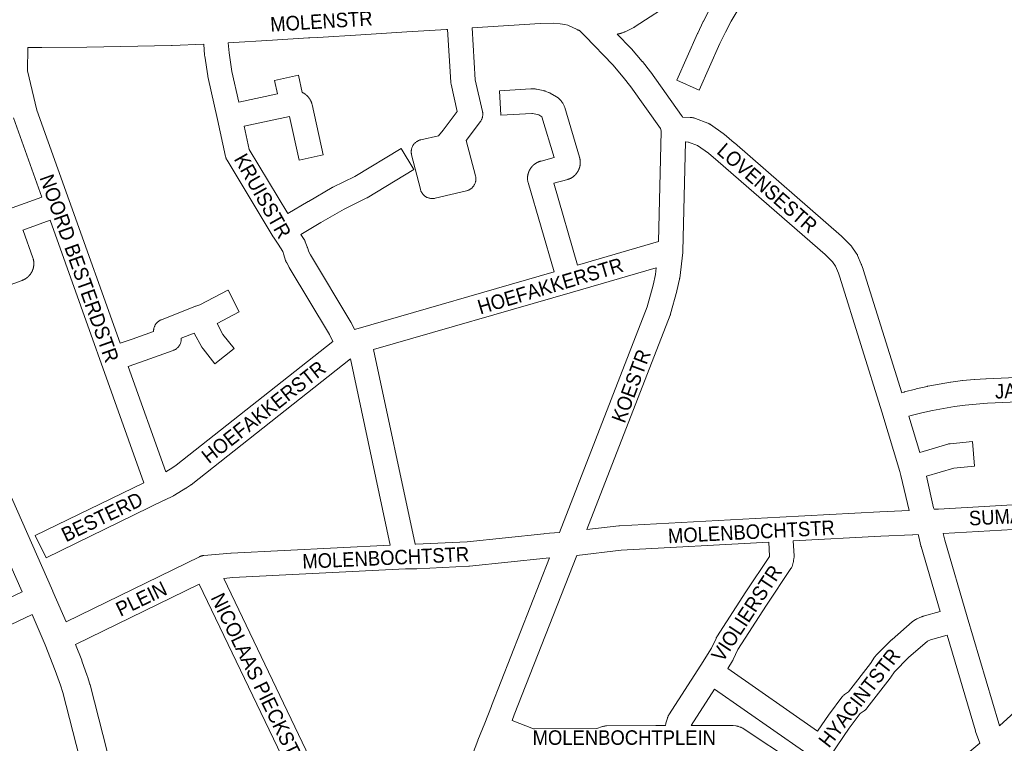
# Model space of a CAD drawing. Header units: metres. Extents: x 123819 to 142731, y 393440 to 405763.
# Tile 197 of 256: x 134404 to 134926, y 397262 to 397646. Entities that reach past the tile are written whole.
import ezdxf
from ezdxf.enums import TextEntityAlignment as Align

# ---------------------------------------------------------------- set-up
doc = ezdxf.new("R2010")
doc.units = ezdxf.units.M
doc.header["$MEASUREMENT"] = 0
for name, color, linetype, lineweight in [('gs-anno-wegen algemeen tekst', 7, 'Continuous', 0), ('gs-knt-aanvullende hoofdweg', 7, 'Continuous', 0), ('gs-knt-wegen algemeen', 7, 'Continuous', 0)]:
    doc.layers.add(name, color=color, linetype=linetype, lineweight=lineweight)
doc.styles.add('Style-Arial', font='arial.ttf')

msp = doc.modelspace()

# ---------------------------------------------------------------- linework, layer by layer
at = {"layer": 'gs-knt-aanvullende hoofdweg', "color": 7, "linetype": 'Continuous', "flags": 128}
for points in [[(134285.1, 397653.42), (134285.27, 397650.91), (134285.49, 397649.94), (134286.17, 397648), (134367.53, 397464.46), (134421.55, 397342.6), (134421.56, 397342.56), (134428.61, 397326.45)], [(134751.81, 397655.76), (134730.53, 397641.97), (134730.28, 397641.82), (134730.19, 397641.77), (134730.15, 397641.74), (134730.11, 397641.72), (134730.02, 397641.67), (134729.76, 397641.53), (134725.18, 397639.29), (134724.89, 397639.16), (134724.85, 397639.14), (134724.76, 397639.1), (134724.6, 397639.03), (134724.51, 397639), (134723.75, 397638.71), (134723.41, 397638.6), (134723.08, 397638.49), (134722.79, 397638.4), (134722.58, 397638.35), (134722.52, 397638.33), (134722.46, 397638.31), (134722.44, 397638.31), (134722.29, 397638.26), (134722.23, 397638.25), (134722.18, 397638.24), (134722.16, 397638.23), (134722.09, 397638.22), (134721.99, 397638.2), (134721.94, 397638.19), (134721.89, 397638.18), (134721.8, 397638.16), (134721.52, 397638.1), (134721.24, 397638.05), (134720.98, 397638.02)], [(134631, 397640.53), (134630.4, 397640.49), (134609.35, 397639.19), (134584.97, 397637.67), (134562.13, 397636.26), (134557.92, 397636), (134557.16, 397635.96), (134538.02, 397634.75), (134538.01, 397634.75), (134514.6, 397633.32)], [(134699.68, 397640.38), (134694.77, 397642.72), (134693.24, 397643.11), (134690.74, 397643.54), (134687.24, 397643.73), (134680.14, 397643.61), (134680.13, 397643.61), (134643.99, 397641.34)], [(134700.47, 397640.05), (134700.44, 397640.06), (134700.41, 397640.07), (134700.39, 397640.08), (134700.39, 397640.08), (134700.37, 397640.08), (134700.36, 397640.09), (134700.36, 397640.09), (134700.28, 397640.12), (134700.24, 397640.14), (134700.23, 397640.14), (134700.22, 397640.14), (134700.22, 397640.14), (134700.18, 397640.16), (134700.11, 397640.19), (134700.1, 397640.19), (134700.07, 397640.2), (134700.06, 397640.2), (134700.05, 397640.21), (134700.04, 397640.21), (134700.04, 397640.22), (134700.03, 397640.22), (134700.02, 397640.22), (134700.01, 397640.23), (134700.01, 397640.23), (134699.88, 397640.28), (134699.8, 397640.32), (134699.77, 397640.34), (134699.76, 397640.34), (134699.75, 397640.35), (134699.73, 397640.35), (134699.73, 397640.36), (134699.72, 397640.36), (134699.7, 397640.37), (134699.7, 397640.37), (134699.69, 397640.38), (134699.68, 397640.38)], [(134700.47, 397640.05), (134700.44, 397640.06), (134700.41, 397640.07), (134700.39, 397640.08), (134700.39, 397640.08), (134700.37, 397640.08), (134700.36, 397640.09), (134700.36, 397640.09), (134700.28, 397640.12), (134700.24, 397640.14), (134700.23, 397640.14), (134700.22, 397640.14), (134700.22, 397640.14), (134700.18, 397640.16), (134700.11, 397640.19), (134700.1, 397640.19), (134700.07, 397640.2), (134700.06, 397640.2), (134700.05, 397640.21), (134700.04, 397640.21), (134700.04, 397640.22), (134700.03, 397640.22), (134700.02, 397640.22), (134700.01, 397640.23), (134700.01, 397640.23), (134699.88, 397640.28), (134699.8, 397640.32), (134699.77, 397640.34), (134699.76, 397640.34), (134699.75, 397640.35), (134699.73, 397640.35), (134699.73, 397640.36), (134699.72, 397640.36), (134699.7, 397640.37), (134699.7, 397640.37), (134699.69, 397640.38), (134699.68, 397640.38)], [(134700.96, 397639.89), (134700.92, 397639.91), (134700.91, 397639.91), (134700.88, 397639.92), (134700.84, 397639.93), (134700.79, 397639.94), (134700.74, 397639.96), (134700.74, 397639.96), (134700.73, 397639.96), (134700.72, 397639.96), (134700.71, 397639.97), (134700.7, 397639.97), (134700.56, 397640.02), (134700.53, 397640.03), (134700.48, 397640.04), (134700.47, 397640.05)], [(134501.59, 397632.63), (134484.8, 397631.89), (134484.59, 397631.88), (134484.58, 397631.88), (134457.65, 397631.43), (134439.53, 397631.15), (134415.67, 397630.83), (134415.66, 397630.83), (134415.54, 397630.83), (134408.33, 397630.84)], [(134405.26, 397342.28), (134356.42, 397452.47)], [(134923.78, 397271.38), (134988.14, 397329.91), (135027.8, 397366.13), (135027.83, 397366.15), (135031.75, 397369.71)], [(134454.75, 397142.12), (134448.62, 397182.99), (134442.65, 397222.77), (134439.15, 397240.68), (134426.8, 397289.03), (134425.6, 397292.86), (134422.83, 397300.71), (134417.52, 397314.31), (134410.51, 397330.36)], [(134433.61, 397314.4), (134436.87, 397306.06), (134436.95, 397305.83), (134439.81, 397297.73), (134439.89, 397297.49), (134441.19, 397293.34), (134441.25, 397293.14), (134441.31, 397292.95), (134452.6, 397248.7)], [(134863.72, 397217.06), (134906.66, 397256.61), (134906.82, 397256.75), (134906.97, 397256.88), (134913.27, 397262.07)]]:
    msp.add_lwpolyline(points, dxfattribs=at)
at = {"layer": 'gs-knt-wegen algemeen', "color": 7, "linetype": 'Continuous', "flags": 128}
for points in [[(134764.4, 397608.3), (134764.39, 397608.29), (134764.39, 397608.3), (134752.52, 397613.6, -0.384337), (134752.52, 397613.61), (134763.57, 397638.34), (134763.64, 397638.5), (134766.62, 397644.72), (134766.74, 397644.94), (134769.95, 397651.04), (134770.03, 397651.19), (134770.11, 397651.33), (134778.6, 397665.61), (134778.69, 397665.76), (134787.54, 397679.81), (134787.64, 397679.95), (134788.63, 397681.44)], [(134408.33, 397630.84), (134408.09, 397618.45), (134413.15, 397597.68), (134430.22, 397549.79), (134457.21, 397474.08), (134463.71, 397476.3), (134475.01, 397480.39), (134475.01, 397480.54), (134475.01, 397480.85), (134475.04, 397481.16), (134475.07, 397481.47), (134475.12, 397481.78), (134475.19, 397482.08), (134475.27, 397482.39), (134475.37, 397482.68), (134475.48, 397482.98), (134475.6, 397483.26), (134475.74, 397483.54), (134475.89, 397483.82), (134476.05, 397484.09), (134476.23, 397484.34), (134476.41, 397484.59), (134476.61, 397484.83), (134476.82, 397485.06), (134477.05, 397485.28), (134477.28, 397485.49), (134477.52, 397485.69), (134477.77, 397485.88), (134478.03, 397486.05), (134478.3, 397486.21), (134478.57, 397486.36), (134478.86, 397486.49), (134479.14, 397486.61), (134497.24, 397493.7), (134497.38, 397493.76), (134499.56, 397494.55), (134514.47, 397502.3, -0.369252), (134514.48, 397502.29), (134520.48, 397490.75, -0.369252), (134520.47, 397490.74), (134508.64, 397484.59), (134511.78, 397478.74), (134517.66, 397471.38, -0.39156), (134517.66, 397471.36), (134507.5, 397463.25, -0.391558), (134507.49, 397463.25), (134501.24, 397471.08), (134501.06, 397471.31), (134500.89, 397471.56), (134500.73, 397471.81), (134500.59, 397472.06), (134496.61, 397479.47), (134489.7, 397476.76), (134489.7, 397476.72), (134489.71, 397476.4), (134489.7, 397476.08), (134489.67, 397475.77), (134489.63, 397475.45), (134489.58, 397475.14), (134489.51, 397474.83), (134489.42, 397474.52), (134489.32, 397474.22), (134489.21, 397473.92), (134489.08, 397473.63), (134488.94, 397473.35), (134488.78, 397473.07), (134488.61, 397472.81), (134488.43, 397472.55), (134488.23, 397472.3), (134488.02, 397472.06), (134487.8, 397471.83), (134487.58, 397471.61), (134487.33, 397471.4), (134487.08, 397471.2), (134486.83, 397471.02), (134486.56, 397470.85), (134486.28, 397470.69), (134486, 397470.55), (134485.71, 397470.42), (134485.41, 397470.3), (134468.08, 397464.04), (134467.98, 397464), (134461.58, 397461.81), (134481.47, 397406.01)], [(134516.59, 397618.19), (134520.2, 397601.91), (134540.72, 397606.28), (134539.13, 397613.48, -0.369321), (134539.14, 397613.49), (134551.83, 397616.3, -0.369318), (134551.84, 397616.29), (134553.88, 397607.09), (134553.97, 397607.04), (134554.06, 397607), (134554.16, 397606.95), (134554.25, 397606.9), (134554.34, 397606.85), (134554.44, 397606.8), (134554.53, 397606.75), (134554.62, 397606.69), (134554.65, 397606.68), (134554.74, 397606.62), (134554.83, 397606.57), (134554.92, 397606.51), (134555.01, 397606.45), (134555.1, 397606.39), (134555.18, 397606.33), (134555.27, 397606.27), (134555.36, 397606.21), (134555.45, 397606.15), (134555.53, 397606.08), (134555.61, 397606.02), (134555.7, 397605.96), (134555.78, 397605.89), (134555.86, 397605.82), (134555.94, 397605.76), (134556.02, 397605.69), (134556.04, 397605.67), (134556.12, 397605.6), (134556.2, 397605.53), (134556.27, 397605.46), (134556.35, 397605.39), (134556.43, 397605.32), (134556.5, 397605.24), (134556.57, 397605.17), (134556.65, 397605.09), (134556.74, 397605), (134556.81, 397604.92), (134556.88, 397604.85), (134556.95, 397604.77), (134557.02, 397604.69), (134557.08, 397604.61), (134557.15, 397604.53), (134557.21, 397604.45), (134557.23, 397604.43), (134557.3, 397604.35), (134557.36, 397604.27), (134557.43, 397604.18), (134557.49, 397604.1), (134557.55, 397604.01), (134557.61, 397603.93), (134557.67, 397603.84), (134557.73, 397603.76), (134557.74, 397603.73), (134557.8, 397603.64), (134557.86, 397603.56), (134557.91, 397603.47), (134557.97, 397603.38), (134558.02, 397603.29), (134558.07, 397603.2), (134558.13, 397603.11), (134558.18, 397603), (134558.23, 397602.91), (134558.28, 397602.82), (134558.33, 397602.73), (134558.38, 397602.63), (134558.42, 397602.54), (134558.47, 397602.44), (134558.51, 397602.35), (134558.55, 397602.25), (134558.57, 397602.22), (134558.61, 397602.12), (134558.65, 397602.02), (134558.69, 397601.93), (134558.73, 397601.83), (134558.76, 397601.73), (134558.8, 397601.63), (134558.83, 397601.53), (134558.87, 397601.43), (134558.94, 397601.21), (134559, 397600.99), (134559.05, 397600.77), (134564.91, 397573.97, -0.369456), (134564.9, 397573.96), (134552.2, 397571.18, -0.369458), (134552.19, 397571.19), (134547.13, 397594.33), (134523, 397589.2), (134525.69, 397576.91), (134546.24, 397542.86), (134557.05, 397549.29), (134557.14, 397549.34), (134569.8, 397556.6), (134569.97, 397556.69), (134570.14, 397556.78), (134581.79, 397562.57), (134606.33, 397577.33, -0.355885), (134606.34, 397577.33), (134613.04, 397566.19, -0.390635), (134613.04, 397566.18), (134588.28, 397551.28), (134588.05, 397551.15), (134587.82, 397551.03), (134576.11, 397545.2), (134563.66, 397538.07), (134553.17, 397531.84), (134554.89, 397529.1), (134555.02, 397528.87), (134555.15, 397528.64), (134555.27, 397528.4), (134555.38, 397528.16), (134555.47, 397527.91), (134556.46, 397525.26), (134556.52, 397525.07), (134556.58, 397524.88), (134557.3, 397522.52), (134558.16, 397521), (134579.62, 397485.29), (134579.77, 397485.04), (134579.9, 397484.79), (134581.57, 397481.35)], [(134581.57, 397481.35), (134582.17, 397481.53), (134582.22, 397481.54), (134687.42, 397511.95), (134673.64, 397559.37), (134673.57, 397559.65), (134673.51, 397559.93), (134673.46, 397560.22), (134673.42, 397560.5), (134673.41, 397560.61), (134673.4, 397560.71), (134673.39, 397560.82), (134673.38, 397560.92), (134673.38, 397561.03), (134673.37, 397561.14), (134673.37, 397561.24), (134673.37, 397561.35), (134673.37, 397561.45), (134673.37, 397561.56), (134673.37, 397561.67), (134673.37, 397561.77), (134673.37, 397561.88), (134673.38, 397561.98), (134673.38, 397562.09), (134673.39, 397562.19), (134673.4, 397562.3), (134673.41, 397562.41), (134673.42, 397562.51), (134673.43, 397562.62), (134673.44, 397562.72), (134673.46, 397562.83), (134673.47, 397562.93), (134673.49, 397563.04), (134673.51, 397563.14), (134673.53, 397563.24), (134673.55, 397563.35), (134673.57, 397563.45), (134673.59, 397563.56), (134673.61, 397563.66), (134673.64, 397563.76), (134673.66, 397563.86), (134673.69, 397563.97), (134673.72, 397564.07), (134673.75, 397564.17), (134673.78, 397564.27), (134673.81, 397564.37), (134673.84, 397564.47), (134673.88, 397564.58), (134673.91, 397564.68), (134673.95, 397564.77), (134673.98, 397564.87), (134674.02, 397564.97), (134674.06, 397565.07), (134674.1, 397565.17), (134674.14, 397565.27), (134674.18, 397565.36), (134674.23, 397565.46), (134674.27, 397565.56), (134674.32, 397565.65), (134674.36, 397565.75), (134674.41, 397565.84), (134674.46, 397565.94), (134674.51, 397566.03), (134674.56, 397566.12), (134674.61, 397566.21), (134674.67, 397566.31), (134674.72, 397566.4), (134674.78, 397566.49), (134674.83, 397566.58), (134674.89, 397566.67), (134674.95, 397566.76), (134675.01, 397566.84), (134675.07, 397566.93), (134675.13, 397567.02), (134675.19, 397567.1), (134675.25, 397567.19), (134675.32, 397567.27), (134675.38, 397567.36), (134675.45, 397567.44), (134675.51, 397567.52), (134675.58, 397567.6), (134675.65, 397567.69), (134675.72, 397567.77), (134675.79, 397567.84), (134675.86, 397567.92), (134675.93, 397568), (134676, 397568.08), (134676.08, 397568.15), (134676.15, 397568.23), (134676.23, 397568.3), (134676.3, 397568.38), (134676.38, 397568.45), (134676.46, 397568.52), (134676.54, 397568.59), (134676.62, 397568.66), (134676.7, 397568.73), (134676.78, 397568.8), (134676.86, 397568.87), (134676.94, 397568.94), (134677.02, 397569), (134677.11, 397569.07), (134677.19, 397569.13), (134677.28, 397569.19), (134677.36, 397569.25), (134677.45, 397569.31), (134677.54, 397569.37), (134677.63, 397569.43), (134677.71, 397569.49), (134677.8, 397569.55), (134677.89, 397569.6), (134677.98, 397569.66), (134678.07, 397569.71), (134678.17, 397569.77), (134678.26, 397569.82), (134678.35, 397569.87), (134678.45, 397569.92), (134678.54, 397569.97), (134678.63, 397570.02), (134678.73, 397570.06), (134678.82, 397570.11), (134678.92, 397570.15), (134679.02, 397570.2), (134679.11, 397570.24), (134679.21, 397570.28), (134679.31, 397570.32), (134679.41, 397570.36), (134679.51, 397570.4), (134679.61, 397570.43), (134679.71, 397570.47), (134679.81, 397570.51), (134679.91, 397570.54), (134680.01, 397570.57), (134680.11, 397570.6), (134680.21, 397570.63), (134680.31, 397570.66), (134680.41, 397570.69), (134680.52, 397570.72), (134687.42, 397572.51), (134681, 397594.16), (134679.29, 397595.17), (134678.6, 397595.43), (134676.06, 397595.95), (134675.61, 397595.97), (134659.29, 397594.97, -0.384569), (134659.28, 397594.98), (134658.48, 397607.95, -0.384567), (134658.48, 397607.96), (134675.17, 397608.99), (134675.42, 397609), (134675.66, 397609), (134675.91, 397609), (134677.22, 397608.93), (134677.47, 397608.91), (134677.71, 397608.88), (134677.95, 397608.85), (134678.19, 397608.8), (134681.74, 397608.08), (134682.01, 397608.02), (134682.27, 397607.95), (134682.52, 397607.87), (134682.78, 397607.78), (134684.47, 397607.12), (134684.72, 397607.02), (134684.96, 397606.91), (134685.2, 397606.79), (134685.44, 397606.66), (134688.81, 397604.67), (134689.07, 397604.51), (134689.32, 397604.34), (134689.56, 397604.15), (134689.79, 397603.96), (134690.63, 397603.22), (134690.86, 397603.01), (134691.07, 397602.79), (134691.28, 397602.57), (134691.47, 397602.33), (134691.65, 397602.09), (134691.82, 397601.83), (134691.98, 397601.57), (134692.13, 397601.31), (134692.64, 397600.31), (134692.77, 397600.04), (134692.89, 397599.76), (134693, 397599.47), (134693.09, 397599.18)], [(134742.86, 397527.98), (134744.29, 397586.4, -0.672124), (134744.3, 397586.4), (134744.35, 397586.35)], [(134469.76, 397400.07), (134420.14, 397539.29), (134405.7, 397534.14), (134405.8, 397533.86), (134405.8, 397533.85), (134411.01, 397519.33), (134411.1, 397519.07), (134411.17, 397518.8), (134411.2, 397518.69), (134411.23, 397518.58), (134411.25, 397518.47), (134411.28, 397518.37), (134411.3, 397518.26), (134411.32, 397518.15), (134411.34, 397518.04), (134411.36, 397517.93), (134411.38, 397517.82), (134411.39, 397517.72), (134411.41, 397517.61), (134411.42, 397517.5), (134411.43, 397517.39), (134411.44, 397517.28), (134411.45, 397517.17), (134411.46, 397517.06), (134411.47, 397516.95), (134411.48, 397516.84), (134411.48, 397516.73), (134411.48, 397516.62), (134411.49, 397516.51), (134411.49, 397516.4), (134411.49, 397516.29), (134411.49, 397516.18), (134411.48, 397516.07), (134411.48, 397515.96), (134411.47, 397515.85), (134411.47, 397515.74), (134411.46, 397515.63), (134411.45, 397515.52), (134411.44, 397515.41), (134411.43, 397515.3), (134411.41, 397515.19), (134411.4, 397515.08), (134411.38, 397514.97), (134411.37, 397514.86), (134411.35, 397514.75), (134411.33, 397514.64), (134411.31, 397514.54), (134411.29, 397514.43), (134411.26, 397514.32), (134411.24, 397514.21), (134411.21, 397514.11), (134411.19, 397514), (134411.16, 397513.89), (134411.13, 397513.79), (134411.1, 397513.68), (134411.07, 397513.57), (134411.03, 397513.47), (134411, 397513.36), (134410.96, 397513.26), (134410.93, 397513.16), (134410.89, 397513.05), (134410.85, 397512.95), (134410.81, 397512.85), (134410.77, 397512.75), (134410.73, 397512.64), (134410.68, 397512.54), (134410.64, 397512.44), (134410.59, 397512.34), (134410.54, 397512.24), (134410.5, 397512.14), (134410.45, 397512.04), (134410.4, 397511.95), (134410.34, 397511.85), (134410.29, 397511.75), (134410.24, 397511.66), (134410.18, 397511.56), (134410.13, 397511.47), (134410.07, 397511.37), (134410.01, 397511.28), (134409.95, 397511.19), (134409.89, 397511.1), (134409.83, 397511), (134409.76, 397510.91), (134409.7, 397510.82), (134409.64, 397510.73), (134409.57, 397510.65), (134409.5, 397510.56), (134409.44, 397510.47), (134409.37, 397510.39), (134409.3, 397510.3), (134409.23, 397510.22), (134409.15, 397510.13), (134409.08, 397510.05), (134409.01, 397509.97), (134408.93, 397509.89), (134408.86, 397509.81), (134408.78, 397509.73), (134408.7, 397509.65), (134408.62, 397509.57), (134408.55, 397509.49), (134408.47, 397509.42), (134408.38, 397509.34), (134408.3, 397509.27), (134408.22, 397509.2), (134408.14, 397509.13), (134408.05, 397509.05), (134407.97, 397508.98), (134407.88, 397508.92), (134407.79, 397508.85), (134407.71, 397508.78), (134407.62, 397508.72), (134407.53, 397508.65), (134407.44, 397508.59), (134407.35, 397508.52), (134407.26, 397508.46), (134407.17, 397508.4), (134407.07, 397508.34), (134406.98, 397508.28), (134406.89, 397508.23), (134406.79, 397508.17), (134406.7, 397508.11), (134406.6, 397508.06), (134406.5, 397508.01), (134406.41, 397507.96), (134406.31, 397507.91), (134406.21, 397507.86), (134406.11, 397507.81), (134406.01, 397507.76), (134405.91, 397507.71), (134405.81, 397507.67), (134405.71, 397507.62), (134405.61, 397507.58), (134405.51, 397507.54), (134405.4, 397507.5), (134405.3, 397507.46), (134405.2, 397507.42), (134388.43, 397501.39, -0.386597)], [(134875.68, 397435.38), (134881.42, 397416.14), (134896.38, 397420.64), (134896.63, 397420.71), (134896.88, 397420.77), (134897.13, 397420.82), (134897.39, 397420.85), (134897.65, 397420.88), (134909.34, 397421.98, -0.384623), (134909.35, 397421.97), (134910.56, 397409.02, -0.384626), (134910.55, 397409.01), (134899.51, 397407.98), (134884.93, 397403.6), (134888.8, 397386.8), (134889.05, 397386.09)], [(134417.95, 397360.41, -0.36793), (134417.94, 397360.42), (134412.26, 397372.11, -0.36793), (134412.26, 397372.12), (134469.76, 397400.07)]]:
    msp.add_lwpolyline(points, format="xyb", dxfattribs=at)
for points in [[(134789.74, 397658.89), (134781.39, 397644.83), (134778.31, 397638.98), (134775.42, 397632.95), (134775.42, 397632.95), (134775.42, 397632.95), (134764.4, 397608.3), (134764.4, 397608.3)], [(134623.1, 397550.83), (134623.1, 397550.83), (134623.09, 397550.83), (134622.78, 397550.82), (134622.47, 397550.84), (134622.15, 397550.86), (134621.84, 397550.9), (134621.53, 397550.96), (134621.22, 397551.03), (134620.92, 397551.12), (134620.62, 397551.22), (134620.32, 397551.33), (134620.03, 397551.46), (134619.75, 397551.61), (134619.48, 397551.76), (134619.21, 397551.93), (134618.95, 397552.12), (134618.71, 397552.31), (134618.47, 397552.52), (134618.24, 397552.74), (134618.02, 397552.97), (134617.81, 397553.21), (134617.62, 397553.45), (134617.44, 397553.71), (134617.27, 397553.98), (134617.11, 397554.25), (134616.97, 397554.54), (134616.84, 397554.82), (134616.73, 397555.12), (134616.63, 397555.42), (134616.54, 397555.72), (134611.87, 397574.02), (134611.8, 397574.33), (134611.74, 397574.64), (134611.7, 397574.96), (134611.68, 397575.27), (134611.67, 397575.59), (134611.67, 397575.9), (134611.69, 397576.22), (134611.73, 397576.53), (134611.78, 397576.85), (134611.85, 397577.16), (134611.93, 397577.46), (134612.02, 397577.76), (134612.13, 397578.06), (134612.26, 397578.35), (134612.4, 397578.64), (134612.55, 397578.91), (134612.72, 397579.18), (134612.9, 397579.44), (134613.09, 397579.69), (134613.29, 397579.94), (134613.51, 397580.17), (134613.73, 397580.39), (134613.97, 397580.6), (134614.22, 397580.8), (134614.47, 397580.99), (134614.74, 397581.16), (134615.01, 397581.32), (134615.29, 397581.47), (134615.58, 397581.6), (134615.87, 397581.72), (134616.17, 397581.83), (134616.47, 397581.92), (134616.78, 397581.99), (134626.15, 397584.05), (134628.62, 397587.02), (134636.13, 397597.03), (134632.86, 397611.44), (134632.81, 397611.69), (134632.76, 397611.96), (134632.73, 397612.22), (134632.71, 397612.48), (134631, 397640.53)], [(134643.99, 397641.34), (134645.67, 397613.8), (134649.49, 397596.98), (134649.55, 397596.67), (134649.6, 397596.36), (134649.63, 397596.05), (134649.65, 397595.73), (134649.65, 397595.42), (134649.64, 397595.11), (134649.61, 397594.8), (134649.57, 397594.49), (134649.51, 397594.18), (134649.44, 397593.87), (134649.35, 397593.57), (134649.25, 397593.28), (134649.13, 397592.98), (134649, 397592.7), (134648.86, 397592.42), (134648.7, 397592.15), (134648.53, 397591.89), (134648.35, 397591.63), (134640.83, 397581.6), (134645.76, 397562.94), (134645.84, 397562.63), (134645.9, 397562.32), (134645.94, 397562.01), (134645.97, 397561.7), (134645.98, 397561.38), (134645.98, 397561.07), (134645.96, 397560.75), (134645.93, 397560.44), (134645.88, 397560.13), (134645.82, 397559.82), (134645.74, 397559.52), (134645.65, 397559.21), (134645.54, 397558.92), (134645.42, 397558.63), (134645.28, 397558.34), (134645.13, 397558.07), (134644.97, 397557.8), (134644.8, 397557.53), (134644.61, 397557.28), (134644.41, 397557.04), (134644.2, 397556.8), (134643.98, 397556.58), (134643.75, 397556.37), (134643.5, 397556.17), (134643.25, 397555.98), (134642.99, 397555.8), (134642.72, 397555.64), (134642.45, 397555.48), (134642.16, 397555.35), (134641.87, 397555.22), (134641.58, 397555.12), (134641.28, 397555.02), (134640.97, 397554.94), (134624.35, 397551), (134624.04, 397550.93), (134623.73, 397550.88), (134623.41, 397550.85), (134623.1, 397550.83)], [(134700.96, 397639.89), (134700.96, 397639.9), (134700.95, 397639.9)], [(134744.35, 397586.35), (134744.26, 397586.74), (134743.99, 397588.01), (134728.22, 397610.11), (134724.16, 397615.21), (134718.68, 397621.71), (134703.93, 397636.87), (134700.96, 397639.89)], [(134720.98, 397638.02), (134728.17, 397630.62), (134728.33, 397630.46), (134728.48, 397630.28), (134734.17, 397623.54), (134734.28, 397623.4), (134738.52, 397618.08), (134738.62, 397617.95), (134738.72, 397617.81), (134755.06, 397594.91), (134755.23, 397594.65), (134755.4, 397594.38), (134755.55, 397594.09), (134755.61, 397593.97)], [(134570.13, 397475.1), (134568.32, 397478.83), (134546.96, 397514.36), (134546.88, 397514.5), (134545.62, 397516.72), (134545.48, 397516.97), (134545.36, 397517.23), (134545.24, 397517.5), (134545.14, 397517.77), (134545.05, 397518.04), (134544.18, 397520.91), (134543.5, 397522.76), (134541.04, 397526.68), (134538.59, 397530.35), (134538.59, 397530.36), (134538.44, 397530.6), (134513.99, 397571.11), (134513.83, 397571.37), (134513.7, 397571.64), (134513.57, 397571.92), (134513.46, 397572.2), (134513.36, 397572.49), (134513.27, 397572.78), (134513.2, 397573.08), (134508.89, 397592.8), (134503.84, 397615.57), (134503.8, 397615.77), (134503.76, 397615.96), (134502.12, 397626.34), (134502.09, 397626.58), (134502.07, 397626.82), (134501.59, 397632.63)], [(134514.6, 397633.32), (134515.02, 397628.13), (134516.59, 397618.2), (134516.59, 397618.19), (134516.59, 397618.19)], [(134693.09, 397599.18), (134700.95, 397572.68), (134700.98, 397572.58), (134701.01, 397572.47), (134701.04, 397572.37), (134701.07, 397572.27), (134701.09, 397572.16), (134701.11, 397572.06), (134701.14, 397571.96), (134701.16, 397571.85), (134701.18, 397571.75), (134701.2, 397571.64), (134701.22, 397571.54), (134701.23, 397571.43), (134701.25, 397571.33), (134701.26, 397571.22), (134701.28, 397571.12), (134701.29, 397571.01), (134701.3, 397570.91), (134701.31, 397570.8), (134701.32, 397570.69), (134701.33, 397570.59), (134701.33, 397570.48), (134701.34, 397570.38), (134701.34, 397570.27), (134701.34, 397570.16), (134701.35, 397570.06), (134701.35, 397569.95), (134701.34, 397569.84), (134701.34, 397569.74), (134701.34, 397569.63), (134701.34, 397569.53), (134701.33, 397569.42), (134701.32, 397569.31), (134701.31, 397569.21), (134701.31, 397569.1), (134701.3, 397569), (134701.28, 397568.89), (134701.27, 397568.78), (134701.26, 397568.68), (134701.24, 397568.57), (134701.23, 397568.47), (134701.21, 397568.36), (134701.19, 397568.26), (134701.17, 397568.15), (134701.15, 397568.05), (134701.13, 397567.95), (134701.1, 397567.84), (134701.08, 397567.74), (134701.05, 397567.64), (134701.03, 397567.53), (134701, 397567.43), (134700.97, 397567.33), (134700.94, 397567.23), (134700.91, 397567.12), (134700.88, 397567.02), (134700.84, 397566.92), (134700.81, 397566.82), (134700.77, 397566.72), (134700.74, 397566.62), (134700.7, 397566.52), (134700.66, 397566.42), (134700.62, 397566.33), (134700.58, 397566.23), (134700.53, 397566.13), (134700.49, 397566.03), (134700.45, 397565.94), (134700.4, 397565.84), (134700.35, 397565.75), (134700.31, 397565.65), (134700.26, 397565.56), (134700.21, 397565.46), (134700.16, 397565.37), (134700.1, 397565.28), (134700.05, 397565.18), (134700, 397565.09), (134699.94, 397565), (134699.89, 397564.91), (134699.83, 397564.82), (134699.77, 397564.73), (134699.71, 397564.64), (134699.65, 397564.56), (134699.59, 397564.47), (134699.53, 397564.38), (134699.47, 397564.3), (134699.4, 397564.21), (134699.34, 397564.13), (134699.27, 397564.04), (134699.2, 397563.96), (134699.14, 397563.88), (134699.07, 397563.8), (134699, 397563.72), (134698.93, 397563.64), (134698.86, 397563.56), (134698.78, 397563.48), (134698.71, 397563.4), (134698.64, 397563.33), (134698.56, 397563.25), (134698.49, 397563.18), (134698.41, 397563.1), (134698.33, 397563.03), (134698.26, 397562.96), (134698.18, 397562.89), (134698.1, 397562.82), (134698.02, 397562.75), (134697.94, 397562.68), (134697.85, 397562.61), (134697.77, 397562.54), (134697.69, 397562.48), (134697.6, 397562.41), (134697.52, 397562.35), (134697.43, 397562.29), (134697.35, 397562.22), (134697.26, 397562.16), (134697.17, 397562.1), (134697.08, 397562.04), (134696.99, 397561.98), (134696.9, 397561.93), (134696.81, 397561.87), (134696.72, 397561.82), (134696.63, 397561.76), (134696.54, 397561.71), (134696.45, 397561.66), (134696.35, 397561.61), (134696.26, 397561.56), (134696.17, 397561.51), (134696.07, 397561.46), (134695.97, 397561.41), (134695.88, 397561.37), (134695.78, 397561.32), (134695.52, 397561.21), (134695.26, 397561.11), (134694.99, 397561.02), (134694.71, 397560.94), (134687.3, 397559.02), (134699.93, 397515.57), (134742.86, 397527.98)], [(134398.01, 397545.22), (134415.77, 397551.55), (134400.77, 397593.62)], [(134755.61, 397593.97), (134759.57, 397593.78), (134760.44, 397593.74), (134760.73, 397593.72), (134761.02, 397593.68), (134761.31, 397593.64), (134761.6, 397593.58), (134761.89, 397593.5), (134762.17, 397593.42), (134762.45, 397593.32), (134768.99, 397590.83), (134769.24, 397590.73), (134769.49, 397590.61), (134769.73, 397590.49), (134769.97, 397590.35), (134770.21, 397590.21), (134770.43, 397590.06), (134777.15, 397585.3), (134777.38, 397585.13), (134777.6, 397584.95), (134783.02, 397580.35), (134783.08, 397580.29), (134839.93, 397530.81), (134840.09, 397530.67), (134840.24, 397530.53), (134844.67, 397526.14), (134844.87, 397525.94), (134845.05, 397525.73), (134845.23, 397525.51), (134845.4, 397525.29), (134847.79, 397521.92), (134847.96, 397521.68), (134848.11, 397521.43), (134848.25, 397521.17), (134848.38, 397520.91), (134848.5, 397520.64), (134850.4, 397516.08), (134850.47, 397515.91), (134850.53, 397515.74), (134851.37, 397513.35), (134851.44, 397513.14), (134871.88, 397447.83)], [(134757.17, 397580.86), (134755.76, 397522.89), (134755.74, 397522.63), (134755.73, 397522.45), (134755.73, 397522.44), (134755.71, 397522.29), (134754.1, 397508.69), (134754.07, 397508.47), (134754.04, 397508.26), (134753.99, 397508.04), (134752.65, 397501.97), (134752.57, 397501.67), (134749.3, 397489.68), (134749.23, 397489.47), (134749.16, 397489.25), (134749.08, 397489.04), (134704.86, 397375.31)], [(134875.75, 397385.44), (134871.47, 397404.01), (134870.82, 397406.11), (134870.81, 397406.16), (134861.37, 397437.81), (134839.05, 397509.14), (134838.31, 397511.25), (134836.76, 397514.96), (134835.11, 397517.28), (134831.23, 397521.13), (134774.56, 397570.45), (134769.39, 397574.84), (134763.58, 397578.96), (134758.78, 397580.78), (134758.57, 397580.79), (134757.32, 397580.85), (134757.17, 397580.86)], [(134741.63, 397514.07), (134697.3, 397501.26), (134591.67, 397470.72)], [(134690.29, 397373.74), (134736.83, 397493.44), (134739.97, 397504.95), (134741.21, 397510.54), (134741.63, 397514.07)], [(134485.14, 397408.21), (134485.27, 397408.3), (134487.06, 397409.51), (134570.13, 397475.1)], [(134591.67, 397470.72), (134613.7, 397367.53)], [(134579.4, 397465.83), (134494.94, 397399.14), (134494.74, 397398.99), (134494.54, 397398.85), (134492.41, 397397.41), (134492.41, 397397.41), (134492.27, 397397.32), (134492.14, 397397.24), (134492.14, 397397.24)], [(134600.49, 397367.07), (134579.4, 397465.83)], [(134871.88, 397447.83), (134873.13, 397448.22), (134873.37, 397448.28), (134879.25, 397449.84), (134879.46, 397449.89), (134885.39, 397451.26), (134885.54, 397451.29), (134885.7, 397451.32), (134897.68, 397453.46), (134897.83, 397453.49), (134897.99, 397453.51), (134904.03, 397454.29), (134904.24, 397454.31), (134910.3, 397454.88), (134910.51, 397454.9), (134916.58, 397455.28), (134916.69, 397455.28), (134995.47, 397458.85)], [(134989.61, 397445.55), (134917.33, 397442.28), (134911.42, 397441.91), (134905.58, 397441.36), (134899.81, 397440.62), (134888.15, 397438.53), (134882.48, 397437.23), (134876.83, 397435.73), (134875.68, 397435.38)], [(134481.47, 397406.01), (134485.13, 397408.2)], [(134485.13, 397408.2), (134485.13, 397408.21), (134485.14, 397408.21)], [(134485.13, 397408.2), (134485.13, 397408.21), (134485.14, 397408.21)], [(134492.13, 397397.23), (134486.01, 397393.54), (134485.77, 397393.4), (134485.52, 397393.27), (134480.72, 397390.92), (134480.7, 397390.91), (134480.7, 397390.91), (134480.69, 397390.91), (134417.95, 397360.41)], [(134492.14, 397397.24), (134492.13, 397397.23), (134492.13, 397397.23)], [(134492.14, 397397.24), (134492.13, 397397.23), (134492.13, 397397.23)], [(134889.05, 397386.09), (134891.37, 397386.17), (134948.87, 397389.5), (134948.91, 397389.5), (134989.08, 397391.54), (134989.25, 397391.54), (134992.45, 397391.62)], [(134704.86, 397375.31), (134721.78, 397377.36), (134722, 397377.38), (134722.21, 397377.4), (134807.2, 397381.99), (134860.18, 397384.83), (134860.27, 397384.83), (134875.75, 397385.44)], [(134949.6, 397376.5), (134893.92, 397373.27)], [(134613.7, 397367.53), (134614.1, 397367.53), (134641.43, 397368.91), (134682.07, 397373.16), (134682.29, 397373.18), (134690.29, 397373.74)], [(134814.37, 397369.33), (134814.77, 397361.35), (134814.78, 397361.06), (134814.77, 397360.77), (134814.75, 397360.47), (134814.72, 397360.19), (134814.54, 397358.78), (134814.5, 397358.48), (134814.43, 397358.18), (134814.36, 397357.88), (134813.98, 397356.52), (134813.89, 397356.23), (134813.8, 397355.95), (134813.68, 397355.68), (134813.56, 397355.41), (134813.42, 397355.14), (134813.28, 397354.89), (134813.12, 397354.64), (134800.08, 397335.19), (134784.95, 397311.7), (134782.49, 397306.48), (134782.37, 397306.25), (134782.25, 397306.01), (134782.11, 397305.79), (134779.57, 397301.77)], [(134880.55, 397372.67), (134877.82, 397372.49), (134877.66, 397372.48), (134860.83, 397371.82), (134814.37, 397369.33)], [(134892.25, 397331.85), (134882.14, 397366.3), (134882.09, 397366.52), (134882.04, 397366.73), (134880.98, 397371.47), (134880.55, 397372.67)], [(134893.92, 397373.27), (134894.7, 397369.76), (134894.7, 397369.76), (134894.7, 397369.75)], [(134894.7, 397369.75), (134906.61, 397329.16), (134923.37, 397272.54), (134923.78, 397271.38)], [(134499.44, 397360.96), (134499.5, 397360.98), (134499.6, 397361.03), (134499.66, 397361.06), (134499.79, 397361.11), (134499.89, 397361.16), (134499.95, 397361.18), (134500.09, 397361.23), (134500.19, 397361.27), (134500.24, 397361.28), (134500.26, 397361.29), (134500.39, 397361.33), (134500.5, 397361.36), (134500.56, 397361.38), (134500.7, 397361.42), (134500.81, 397361.44), (134500.87, 397361.46), (134501.01, 397361.49), (134501.12, 397361.51), (134501.17, 397361.52), (134501.18, 397361.52), (134501.32, 397361.54), (134501.44, 397361.56), (134501.5, 397361.57), (134501.7, 397361.59), (134515.94, 397362.87), (134516.2, 397362.89), (134600.49, 397367.07)], [(134801.37, 397368.63), (134723.13, 397364.41), (134699.5, 397361.55)], [(134765.25, 397303.47), (134765.27, 397303.49), (134770.89, 397312.4), (134773.36, 397317.64), (134773.48, 397317.89), (134773.62, 397318.14), (134773.77, 397318.39), (134789.17, 397342.29), (134789.23, 397342.39), (134801.7, 397360.99), (134801.74, 397361.28), (134801.37, 397368.63)], [(134428.61, 397326.45), (134499.43, 397360.95)], [(134499.43, 397360.95), (134499.44, 397360.96), (134499.44, 397360.96)], [(134499.43, 397360.95), (134499.44, 397360.96), (134499.44, 397360.96)], [(134685.03, 397360.32), (134683.32, 397360.2), (134683.32, 397360.2), (134683.32, 397360.2), (134642.61, 397355.94), (134642.44, 397355.93), (134642.26, 397355.92), (134614.63, 397354.53), (134614.39, 397354.52), (134608.66, 397354.44), (134516.97, 397349.89), (134512.21, 397349.46)], [(134639.35, 397243.61), (134646.97, 397263.51), (134647.04, 397263.67), (134650.79, 397272.75), (134654.18, 397281.8), (134654.22, 397281.89), (134685.03, 397360.32)], [(134699.5, 397361.55), (134666.36, 397277.18), (134665.21, 397274.11)], [(134512.21, 397349.46), (134561.84, 397245.99)], [(134499.25, 397346.38), (134433.61, 397314.4)], [(134547.21, 397246.39), (134499.25, 397346.38)], [(134345.33, 397313.76), (134405.26, 397342.28)], [(134410.51, 397330.36), (134350.65, 397301.87)], [(134827.23, 397268.51), (134833.41, 397277.49), (134833.56, 397277.71), (134840.08, 397286.41), (134840.27, 397286.65), (134840.46, 397286.87), (134840.67, 397287.09), (134840.88, 397287.3), (134841.1, 397287.49), (134841.34, 397287.68), (134841.58, 397287.85), (134843.69, 397289.32), (134855.27, 397304.34), (134857.42, 397307.65), (134857.57, 397307.87), (134857.74, 397308.1), (134857.91, 397308.31), (134858.1, 397308.52), (134858.29, 397308.72), (134866.45, 397316.82), (134866.6, 397316.96), (134866.75, 397317.1), (134877.41, 397326.43), (134877.65, 397326.62), (134877.89, 397326.81), (134878.14, 397326.98), (134878.4, 397327.14), (134879.27, 397327.65), (134879.48, 397327.77), (134879.71, 397327.89), (134879.93, 397327.99), (134882.35, 397329.06), (134882.57, 397329.16), (134882.8, 397329.24), (134883.04, 397329.32), (134883.27, 397329.39), (134892.25, 397331.85)], [(134895.93, 397319.36), (134887.18, 397316.96), (134885.55, 397316.24), (134885.53, 397316.23), (134875.48, 397307.44), (134867.96, 397299.97), (134866.04, 397297.03), (134865.9, 397296.81), (134865.74, 397296.6), (134853.38, 397280.58), (134853.2, 397280.35), (134853.01, 397280.14), (134852.82, 397279.94), (134852.61, 397279.74), (134852.4, 397279.55), (134852.17, 397279.37), (134851.94, 397279.21), (134849.87, 397277.77), (134844.06, 397270.01), (134834.24, 397255.73)], [(134913.27, 397262.07), (134911.04, 397268.35), (134910.99, 397268.51), (134910.93, 397268.67), (134895.93, 397319.36)], [(134665.21, 397274.11), (134676.46, 397269.75), (134677.14, 397269.63), (134710.22, 397269.88), (134713.2, 397270.9), (134713.49, 397270.99), (134713.77, 397271.07), (134714.06, 397271.13), (134714.35, 397271.18), (134714.65, 397271.22), (134714.94, 397271.24), (134715.24, 397271.25), (134741.49, 397271.54), (134741.58, 397271.54), (134746.57, 397271.52), (134746.58, 397271.56), (134746.62, 397271.85), (134746.67, 397272.13), (134746.73, 397272.42), (134746.81, 397272.7), (134747.61, 397275.4), (134747.71, 397275.69), (134747.81, 397275.97), (134747.93, 397276.25), (134748.06, 397276.52), (134748.21, 397276.79), (134748.37, 397277.05), (134765.25, 397303.46)], [(134765.25, 397303.46), (134765.25, 397303.46), (134765.25, 397303.47)], [(134765.25, 397303.46), (134765.25, 397303.46), (134765.25, 397303.47)], [(134779.57, 397301.77), (134827.23, 397268.51)], [(134772.59, 397290.77), (134760.26, 397271.49), (134781.79, 397271.43), (134782.01, 397271.43), (134782.22, 397271.42), (134782.44, 397271.4), (134783.85, 397271.26), (134784.12, 397271.22), (134784.39, 397271.18), (134784.66, 397271.12), (134784.93, 397271.05), (134785.19, 397270.98), (134786.23, 397270.64), (134786.51, 397270.54), (134786.78, 397270.44), (134787.05, 397270.31), (134787.31, 397270.18), (134787.57, 397270.04), (134787.82, 397269.88), (134815.56, 397251.58), (134819.84, 397257.79), (134772.59, 397290.77)]]:
    msp.add_lwpolyline(points, dxfattribs=at)

# ---------------------------------------------------------------- texts
at = {"layer": 'gs-anno-wegen algemeen tekst', "color": 7, "style": 'Style-Arial', "width": 0.909091}
for s, rotation, p in [('MOLENSTR', 3.5933, (134564, 397644.8)), ('LOVENSESTR', 318.9639, (134800.58, 397556.43)), ('KRUISSTR', 299.4385, (134532.89, 397552.18)), ('NOORD BESTERDSTR', 289.6507, (134435.62, 397513.84)), ('HOEFAKKERSTR', 16.7033, (134685.45, 397504.5)), ('KOESTR', 69.5383, (134728.31, 397451.47)), ('HOEFAKKERSTR', 38.2159, (134533.35, 397437.67)), ('JAVASTR', 2.8684, (134943.32, 397449.67)), ('BESTERD', 25.7563, (134447.66, 397382.05)), ('SUMATRASTR', 3.0038, (134941.15, 397383.06)), ('MOLENBOCHTSTR', 2.9516, (134792.1, 397374.19)), ('MOLENBOCHTSTR', 2.562, (134598.15, 397360.4)), ('VIOLIERSTR', 56.5821, (134789.63, 397330.97)), ('PLEIN', 25.7563, (134468.48, 397338.63)), ('NICOLAAS PIECKSTR', 295.8245, (134530.57, 397295.43)), ('HYACINTSTR', 52.0677, (134849.4, 397286.15))]:
    msp.add_text(s, height=7.7, rotation=rotation, dxfattribs=at).set_placement(p, align=Align.MIDDLE_CENTER)
msp.add_text('MOLENBOCHTPLEIN', height=7.7, dxfattribs=at).set_placement((134724.69, 397265.07), align=Align.MIDDLE_CENTER)

doc.saveas('drawing.dxf')
